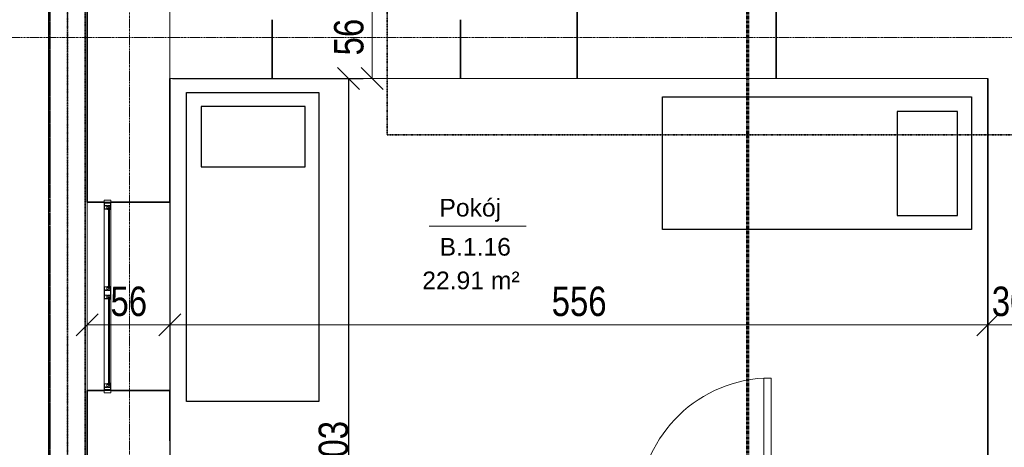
# Model space of a CAD drawing. Header units: millimetres. Extents: x -57350 to 14871, y -25411 to 16830.
# Tile 24 of 66: x -36558 to -29871, y -409 to 2496. Entities that reach past the tile are written whole.
import ezdxf

# ---------------------------------------------------------------- set-up
doc = ezdxf.new("R2010")
doc.units = ezdxf.units.MM
for name, pattern in [('__FK_przerywana', [3.2004, 1.6002, -1.6002]), ('Abgebrochen', [7.14375, 4.7625, -2.38125]), ('Kreska', [6.35, 3.175, -3.175]), ('Linia siatki', [22.225, 12.7, -3.175, 3.175, -3.175])]:
    doc.linetypes.add(name, pattern=pattern)
for name, color, linetype, lineweight in [('A-ANNO-DIMS', 7, 'Continuous', 5), ('A-ANNO-DIMS-100', 7, 'Continuous', 5), ('A-AREA', 7, 'Continuous', 5), ('A-AREA-IDEN', 7, 'Continuous', 5), ('A-DETL-GENF', 7, 'Continuous', 5), ('A-DETL-THIN', 7, 'Continuous', 5), ('A-DOOR', 7, 'Continuous', 5), ('A-FLOR', 7, 'Continuous', 5), ('A-GLAZ', 7, 'Continuous', 5), ('A-WALL', 7, 'Continuous', 5), ('G-ANNO-SYMB', 7, 'Continuous', 5), ('G-IMPT', 7, 'Continuous', 5), ('S-GRID', 7, 'Continuous', 5)]:
    doc.layers.add(name, color=color, linetype=linetype, lineweight=lineweight)
doc.layers.add('A-DETL', color=7, linetype='Continuous', lineweight=5, true_color=0x00a600)
doc.styles.add('Arial_2', font='arial.ttf', dxfattribs={"width": 0.8, "height": 200})
doc.styles.add('Arial_3', font='arial.ttf', dxfattribs={"height": 120})
doc.dimstyles.new('REVIT_standard', dxfattribs={"dimscale": 304.8, "dimtxt": 204.05188, "dimasz": 0.492126, "dimexe": 0.328084, "dimexo": 0.0625, "dimgap": 0, "dimtad": 1, "dimdec": 0, "dimlfac": 0.1, "dimzin": 0, "dimdsep": 46, "dimtxsty": 'Arial_2', "dimblk1": 'OBLIQUE', "dimblk2": 'OBLIQUE', "dimsah": 1, "dimcen": 0.09, "dimazin": 0, "dimtfac": 1, "dimtdec": 4, "dimtix": 1, "dimtmove": 0, "dimatfit": 3, "dimfxl": 0.328084, "dimfxlon": 1, "dimtvp": 1, "dimtolj": 1, "dimtzin": 0, "dimarcsym": 2})

# ---------------------------------------------------------------- blocks, each defined once
blk = doc.blocks.new('Aluprof_MB-45_I_Alu_Window-FIX-4-panel_ENG_R-00495 - 1230 x 1480-1588573-RZUT PIĘTRA I')
at = {"layer": 'A-DETL-GENF'}
for p, q in [((-68.5, -120), (-590, -120)), ((-590, -129), (-68.5, -129)), ((590, -120), (18.5, -120)), ((18.5, -129), (590, -129)), ((-63.7, -165), (-593.3, -165)), ((-590, -135), (-68.5, -135)), ((593.2, -165), (-13.9, -165)), ((18.5, -135), (590, -135))]:
    blk.add_line(p, q, dxfattribs=at)
at = {"layer": 'A-GLAZ', "color": 55, "true_color": 0xafaf3c}
for p, q in [((-655, -120), (-640, -120)), ((-655, -165), (-655, -120)), ((-640, -120), (-640, -165)), ((655, -120), (640, -120)), ((640, -120), (640, -165)), ((655, -165), (655, -120)), ((-640, -165), (-655, -165)), ((640, -165), (655, -165))]:
    blk.add_line(p, q, dxfattribs=at)
at = {"layer": 'G-IMPT'}
for p, q in [((-602.7, -135), (-602.4, -135)), ((-593.2, -138.6), (-595.1, -138.6)), ((-593, -143.4), (-592.9, -141.7)), ((-591.9, -143.6), (-592.8, -143.6)), ((-592.6, -137.7), (-592.7, -138.2)), ((-592.4, -135), (-590.9, -135)), ((-589.9, -136.7), (-591.1, -142.9)), ((-68.6, -136.7), (-67.4, -142.9)), ((-66.1, -135), (-67.6, -135)), ((-66.6, -143.6), (-65.7, -143.6)), ((-65.9, -137.7), (-65.8, -138.2)), ((-65.5, -143.4), (-65.6, -141.7)), ((-65.3, -138.6), (-63.4, -138.6)), ((-55.8, -135), (-56.1, -135)), ((5.8, -135), (6.1, -135)), ((15.3, -138.6), (13.4, -138.6)), ((15.5, -143.4), (15.6, -141.7)), ((16.6, -143.6), (15.7, -143.6)), ((15.9, -137.7), (15.8, -138.2)), ((16.1, -135), (17.6, -135)), ((18.6, -136.7), (17.4, -142.9)), ((589.9, -136.7), (591.1, -142.9)), ((592.4, -135), (590.9, -135)), ((591.9, -143.6), (592.8, -143.6)), ((592.6, -137.7), (592.7, -138.2)), ((593, -143.4), (592.9, -141.7)), ((593.2, -138.6), (595.1, -138.6)), ((602.7, -135), (602.4, -135))]:
    blk.add_line(p, q, dxfattribs=at)
at = {"layer": 'G-IMPT', "flags": 128}
for points in [[(-590, -120.5), (-590.5, -120), (-640, -120), (-640, -123.6), (-638.5, -124), (-638, -124), (-638, -122), (-635, -122), (-635, -131.7), (-634.8, -131.9), (-635, -132.1), (-635, -140), (-638, -140), (-638, -138), (-638.5, -138), (-640, -138.4), (-640, -146.6), (-638.5, -147), (-638, -147), (-638, -145), (-635, -145), (-635, -153.8), (-634.8, -154), (-635, -154.2), (-635, -163), (-638, -163), (-638, -161), (-638.5, -161), (-640, -161.4), (-640, -165), (-611, -165), (-611, -161.4), (-612.5, -161), (-613, -161), (-613, -163), (-616, -163), (-616, -154.2), (-616.2, -154), (-616, -153.8), (-616, -145), (-613, -145), (-613, -147), (-612.5, -147), (-611, -146.6), (-611, -135.9), (-611.2, -135.7), (-612, -135.7), (-612.2, -135.9), (-612.2, -137.2), (-616, -137.2), (-616, -132.1), (-616.2, -131.9), (-616, -131.7), (-616, -126.7), (-612.2, -126.7), (-612.2, -128), (-612, -128.2), (-611.2, -128.2), (-611, -128), (-611, -125.5), (-611.2, -125.3), (-614.5, -125.3), (-614.5, -124), (-616, -124), (-616, -121.6), (-600, -121.6), (-600, -124), (-601.5, -124), (-601.5, -125), (-598, -125), (-597, -124), (-598.5, -124), (-598.5, -121.5), (-591.5, -121.5), (-591.5, -124), (-593, -124), (-592, -125), (-590, -125)], [(-617.6, -138.2), (-617.1, -138.7), (-612.5, -138.7), (-612.5, -143.5), (-617.1, -143.5), (-617.6, -144), (-617.6, -163.4), (-633.4, -163.4), (-633.4, -144), (-633.9, -143.5), (-638.5, -143.5), (-638.5, -141.5), (-633.9, -141.5), (-633.4, -141), (-633.4, -121.6), (-617.6, -121.6)], [(-596.3, -128.9), (-597.9, -128.9), (-598.7, -129), (-600, -129), (-600.3, -128.7), (-600, -125.3), (-599.7, -125), (-590.3, -125), (-590, -125.3), (-589.7, -128.7), (-590, -129), (-591.3, -129), (-592.1, -128.9), (-593.7, -128.9), (-594.4, -129), (-595.6, -129)], [(-62.2, -128.9), (-60.6, -128.9), (-59.8, -129), (-58.5, -129), (-58.2, -128.7), (-58.5, -125.3), (-58.8, -125), (-68.2, -125), (-68.5, -125.3), (-68.8, -128.7), (-68.5, -129), (-67.2, -129), (-66.4, -128.9), (-64.8, -128.9), (-64.1, -129), (-62.9, -129)], [(18, -120), (18.5, -120.5), (18.5, -125), (16.5, -125), (15.5, -124), (17, -124), (17, -121.5), (10, -121.5), (10, -124), (11.5, -124), (10.5, -125), (7, -125), (7, -124), (8.5, -124), (8.5, -121.8), (-7.5, -121.8), (-7.5, -124), (-6, -124), (-6, -125.3), (-2.7, -125.3), (-2.5, -125.5), (-2.5, -128), (-2.7, -128.2), (-3.5, -128.2), (-3.7, -128), (-3.7, -126.7), (-7.6, -126.7), (-7.6, -131.7), (-7.8, -131.9), (-7.6, -132.1), (-7.6, -137.2), (-3.7, -137.2), (-3.7, -135.9), (-3.5, -135.7), (-2.7, -135.7), (-2.5, -135.9), (-2.5, -146.6), (-4, -147), (-4.5, -147), (-4.5, -145), (-7.5, -145), (-7.5, -153.8), (-7.7, -154), (-7.5, -154.2), (-7.5, -163), (-4.5, -163), (-4.5, -161), (-4, -161), (-2.5, -161.4), (-2.5, -165), (-47.5, -165), (-47.5, -161.4), (-46, -161), (-45.5, -161), (-45.5, -163), (-42.5, -163), (-42.5, -154.2), (-42.3, -154), (-42.5, -153.8), (-42.5, -145), (-45.5, -145), (-45.5, -147), (-46, -147), (-47.5, -146.6), (-47.5, -135.9), (-47.3, -135.7), (-46.5, -135.7), (-46.3, -135.9), (-46.3, -137.2), (-42.4, -137.2), (-42.4, -132.1), (-42.2, -131.9), (-42.4, -131.7), (-42.4, -126.7), (-46.3, -126.7), (-46.3, -128), (-46.5, -128.2), (-47.3, -128.2), (-47.5, -128), (-47.5, -125.5), (-47.3, -125.3), (-44, -125.3), (-44, -124), (-42.5, -124), (-42.5, -121.6), (-58.5, -121.6), (-58.5, -124), (-57, -124), (-57, -125), (-60.5, -125), (-61.5, -124), (-60, -124), (-60, -121.5), (-67, -121.5), (-67, -124), (-65.5, -124), (-66.5, -125), (-68.5, -125), (-68.5, -120.5), (-68, -120)], [(-40.7, -121.8), (-9.3, -121.8), (-9.3, -138.5), (-8.8, -139), (-4.3, -139), (-4.3, -143.2), (-8.8, -143.2), (-9.3, -143.7), (-9.3, -163.2), (-40.7, -163.2), (-40.7, -143.7), (-41.2, -143.2), (-45.7, -143.2), (-45.7, -139), (-41.2, -139), (-40.7, -138.5)], [(12.2, -128.9), (10.6, -128.9), (9.8, -129), (8.5, -129), (8.2, -128.7), (8.5, -125.3), (8.8, -125), (18.2, -125), (18.5, -125.3), (18.8, -128.7), (18.5, -129), (17.2, -129), (16.4, -128.9), (14.8, -128.9), (14.1, -129), (12.9, -129)], [(596.3, -128.9), (597.9, -128.9), (598.7, -129), (600, -129), (600.3, -128.7), (600, -125.3), (599.7, -125), (590.3, -125), (590, -125.3), (589.7, -128.7), (590, -129), (591.3, -129), (592.1, -128.9), (593.7, -128.9), (594.4, -129), (595.6, -129)], [(590, -120.5), (590.5, -120), (640, -120), (640, -123.6), (638.5, -124), (638, -124), (638, -122), (635, -122), (635, -131.7), (634.8, -131.9), (635, -132.1), (635, -140), (638, -140), (638, -138), (638.5, -138), (640, -138.4), (640, -146.6), (638.5, -147), (638, -147), (638, -145), (635, -145), (635, -153.8), (634.8, -154), (635, -154.2), (635, -163), (638, -163), (638, -161), (638.5, -161), (640, -161.4), (640, -165), (611, -165), (611, -161.4), (612.5, -161), (613, -161), (613, -163), (616, -163), (616, -154.2), (616.2, -154), (616, -153.8), (616, -145), (613, -145), (613, -147), (612.5, -147), (611, -146.6), (611, -135.9), (611.2, -135.7), (612, -135.7), (612.2, -135.9), (612.2, -137.2), (616, -137.2), (616, -132.1), (616.2, -131.9), (616, -131.7), (616, -126.7), (612.2, -126.7), (612.2, -128), (612, -128.2), (611.2, -128.2), (611, -128), (611, -125.5), (611.2, -125.3), (614.5, -125.3), (614.5, -124), (616, -124), (616, -121.6), (600, -121.6), (600, -124), (601.5, -124), (601.5, -125), (598, -125), (597, -124), (598.5, -124), (598.5, -121.5), (591.5, -121.5), (591.5, -124), (593, -124), (592, -125), (590, -125)], [(617.6, -138.2), (617.1, -138.7), (612.5, -138.7), (612.5, -143.5), (617.1, -143.5), (617.6, -144), (617.6, -163.4), (633.4, -163.4), (633.4, -144), (633.9, -143.5), (638.5, -143.5), (638.5, -141.5), (633.9, -141.5), (633.4, -141), (633.4, -121.6), (617.6, -121.6)], [(-613.2, -160.8), (-613.3, -161.2), (-613.9, -161.4), (-615, -160.7), (-614.7, -159.8), (-609.8, -159.8), (-609.8, -163.1), (-609.3, -163.6), (-595.4, -163.6), (-594.4, -162.6), (-594.4, -148.7), (-594.9, -148.2), (-612.2, -148.2), (-615.1, -148.2), (-615.5, -147.3), (-613.6, -145.5), (-613.2, -145.6), (-613.2, -147.2), (-611, -147.2), (-594.8, -147.2), (-594.3, -146.7), (-594.3, -144.5), (-595.5, -144.5), (-600.6, -142.6), (-601, -142.1), (-600.9, -141.7), (-600.2, -141.5), (-595.3, -143.3), (-594.5, -143.3), (-594.8, -141.5), (-593.5, -141.5), (-593, -142), (-593, -164.7), (-593.3, -165), (-611, -165), (-611, -160.8)], [(-45.3, -160.8), (-45.2, -161.2), (-44.6, -161.4), (-43.5, -160.7), (-43.8, -159.8), (-48.7, -159.8), (-48.7, -163.1), (-49.2, -163.6), (-63.1, -163.6), (-64.1, -162.6), (-64.1, -148.7), (-63.6, -148.2), (-46.3, -148.2), (-43.4, -148.2), (-43, -147.3), (-44.9, -145.5), (-45.3, -145.6), (-45.3, -147.2), (-47.5, -147.2), (-63.7, -147.2), (-64.2, -146.7), (-64.2, -144.5), (-63, -144.5), (-57.9, -142.6), (-57.5, -142.1), (-57.6, -141.7), (-58.3, -141.5), (-63.2, -143.3), (-64, -143.3), (-63.7, -141.5), (-65, -141.5), (-65.5, -142), (-65.5, -164.7), (-65.3, -165), (-47.5, -165), (-47.5, -160.8)], [(-4.7, -160.8), (-4.8, -161.2), (-5.4, -161.4), (-6.5, -160.7), (-6.2, -159.8), (-1.3, -159.8), (-1.3, -163.1), (-0.8, -163.6), (13.1, -163.6), (14.1, -162.6), (14.1, -148.7), (13.6, -148.2), (-3.7, -148.2), (-6.6, -148.2), (-7, -147.3), (-5.1, -145.5), (-4.7, -145.6), (-4.7, -147.2), (-2.5, -147.2), (13.7, -147.2), (14.2, -146.7), (14.2, -144.5), (13, -144.5), (7.9, -142.6), (7.5, -142.1), (7.6, -141.7), (8.3, -141.5), (13.2, -143.3), (14, -143.3), (13.7, -141.5), (15, -141.5), (15.5, -142), (15.5, -164.7), (15.2, -165), (-2.5, -165), (-2.5, -160.8)], [(613.2, -160.8), (613.3, -161.2), (613.9, -161.4), (615, -160.7), (614.7, -159.8), (609.8, -159.8), (609.8, -163.1), (609.3, -163.6), (595.4, -163.6), (594.4, -162.6), (594.4, -148.7), (594.9, -148.2), (612.2, -148.2), (615.1, -148.2), (615.5, -147.3), (613.6, -145.5), (613.2, -145.6), (613.2, -147.2), (611, -147.2), (594.8, -147.2), (594.3, -146.7), (594.3, -144.5), (595.5, -144.5), (600.6, -142.6), (601, -142.1), (600.9, -141.7), (600.2, -141.5), (595.3, -143.3), (594.5, -143.3), (594.8, -141.5), (593.5, -141.5), (593, -142), (593, -164.7), (593.2, -165), (611, -165), (611, -160.8)]]:
    blk.add_lwpolyline(points, close=True, dxfattribs=at)
for points in [[(-544, -129), (-604, -129), (-604, -135), (-544, -135)], [(-597, -125), (-597, -124), (-597.5, -124), (-597.5, -123.5), (-597.3, -123.1), (-596.5, -122), (-593.5, -122), (-592.7, -123.1), (-592.5, -123.5), (-592.5, -124), (-593, -124), (-593, -125)], [(-114.5, -129), (-54.5, -129), (-54.5, -135), (-114.5, -135)], [(-61.5, -125), (-61.5, -124), (-61, -124), (-61, -123.5), (-61.2, -123.1), (-62, -122), (-65, -122), (-65.8, -123.1), (-66, -123.5), (-66, -124), (-65.5, -124), (-65.5, -125)], [(64.5, -129), (4.5, -129), (4.5, -135), (64.5, -135)], [(11.5, -125), (11.5, -124), (11, -124), (11, -123.5), (11.2, -123.1), (12, -122), (15, -122), (15.8, -123.1), (16, -123.5), (16, -124), (15.5, -124), (15.5, -125)], [(544, -129), (604, -129), (604, -135), (544, -135)], [(597, -125), (597, -124), (597.5, -124), (597.5, -123.5), (597.3, -123.1), (596.5, -122), (593.5, -122), (592.7, -123.1), (592.5, -123.5), (592.5, -124), (593, -124), (593, -125)], [(-593.1, -141.5), (-595.2, -141.5), (-595.4, -142.3)], [(-65.4, -141.5), (-63.3, -141.5), (-63.1, -142.3)], [(15.4, -141.5), (13.3, -141.5), (13.1, -142.3)], [(593.1, -141.5), (595.2, -141.5), (595.4, -142.3)]]:
    blk.add_lwpolyline(points, dxfattribs=at)
at = {"layer": 'G-IMPT'}
for centre in [(-595, -123.7), (-63.5, -123.7), (13.5, -123.7), (595, -123.7)]:
    blk.add_circle(centre, 1, dxfattribs=at)
for centre, radius, start, end in [((-602.8, -135.8), 0.82, 88.33093, 254.19358), ((-606.2, -147), 10.9, 24.19058, 72.93094), ((-603, -142.1), 7.1, 38.40868, 84.72539), ((-597, -137.3), 0.57, 216.65409, 311.4905), ((-592.3, -139.8), 4.82, 91.8339, 154.52196), ((-595.9, -142.2), 0.5, 224.78238, 345), ((-592.3, -139), 3.53, 72.08194, 164.27363), ((-595.1, -138), 0.606, 180.93869, 274.75771), ((-593.4, -138), 0.711, 284.27239, 341.44843), ((-593.1, -141.7), 0.2, 355, 90), ((-592.8, -143.4), 0.2, 175, 270), ((-591.2, -138), 1.38, 95.87146, 168.09123), ((-591.9, -142.8), 0.8, 270, 355.72082), ((-591.4, -136.1), 0.492, 278.45107, 68.44385), ((-591, -136.2), 1.19, 335.9195, 86.10212), ((-67.5, -136.2), 1.19, 93.89788, 204.0805), ((-67.1, -136.1), 0.492, 111.55615, 261.54893), ((-66.6, -142.8), 0.8, 184.27918, 270), ((-66.2, -139), 3.53, 15.72637, 107.91806), ((-67.3, -138), 1.38, 11.90877, 84.12854), ((-66.2, -139.8), 4.82, 25.47804, 88.1661), ((-65.1, -138), 0.711, 198.55157, 255.72761), ((-65.7, -143.4), 0.2, 270, 5), ((-65.4, -141.7), 0.2, 90, 185), ((-63.4, -138), 0.606, 265.24229, 359.06131), ((-62.6, -142.2), 0.5, 195, 315.21762), ((-52.3, -147), 10.9, 107.06906, 155.80942), ((-61.5, -137.3), 0.57, 228.5095, 323.34591), ((-55.5, -142.1), 7.1, 95.27461, 141.59132), ((-55.7, -135.8), 0.82, 285.80642, 91.66907), ((5.7, -135.8), 0.82, 88.33093, 254.19358), ((2.3, -147), 10.9, 24.19058, 72.93094), ((5.5, -142.1), 7.1, 38.40868, 84.72539), ((11.5, -137.3), 0.57, 216.65409, 311.4905), ((16.2, -139.8), 4.82, 91.8339, 154.52196), ((12.6, -142.2), 0.5, 224.78238, 345), ((16.2, -139), 3.53, 72.08194, 164.27363), ((13.4, -138), 0.606, 180.93869, 274.75771), ((15.1, -138), 0.711, 284.27239, 341.44843), ((15.4, -141.7), 0.2, 355, 90), ((15.7, -143.4), 0.2, 175, 270), ((17.3, -138), 1.38, 95.87146, 168.09123), ((16.6, -142.8), 0.8, 270, 355.72082), ((17.1, -136.1), 0.492, 278.45107, 68.44385), ((17.5, -136.2), 1.19, 335.9195, 86.10212), ((591, -136.2), 1.19, 93.89788, 204.0805), ((591.4, -136.1), 0.492, 111.55615, 261.54893), ((591.9, -142.8), 0.8, 184.27918, 270), ((592.3, -139), 3.53, 15.72637, 107.91806), ((591.2, -138), 1.38, 11.90877, 84.12854), ((592.3, -139.8), 4.82, 25.47804, 88.1661), ((593.4, -138), 0.711, 198.55157, 255.72761), ((592.8, -143.4), 0.2, 270, 5), ((593.1, -141.7), 0.2, 90, 185), ((595.1, -138), 0.606, 265.24229, 359.06131), ((595.9, -142.2), 0.5, 195, 315.21762), ((606.2, -147), 10.9, 107.06906, 155.80942), ((597, -137.3), 0.57, 228.5095, 323.34591), ((603, -142.1), 7.1, 95.27461, 141.59132), ((602.8, -135.8), 0.82, 285.80642, 91.66907)]:
    blk.add_arc(centre, radius, start, end, dxfattribs=at)
blk = doc.blocks.new('DIMBLOCK13-RZUT PIĘTRA I')
at = {"layer": 'A-ANNO-DIMS-100', "color": 250, "true_color": 0x303030, "transparency": 16777216}
for p, q in [((-34164, 2655.6), (-34239, 2730.6)), ((-34164, 2655.6), (-34264, 2655.6)), ((-34164, 2095.6), (-34164, 2655.6)), ((-34164, 2655.6), (-34089, 2580.6)), ((-34164, 2655.6), (-34064, 2655.6)), ((-34164, 2095.6), (-34239, 2170.6)), ((-34164, 2095.6), (-34264, 2095.6)), ((-34164, 2095.6), (-34089, 2020.6)), ((-34164, 2095.6), (-34064, 2095.6))]:
    blk.add_line(p, q, dxfattribs=at)
at = {"layer": 'A-ANNO-DIMS-100', "color": 0, "transparency": 16777216, "insert": (-34423.6, 2253.2), "char_height": 200, "width": 293.835, "attachment_point": 1, "rotation": 90, "line_spacing_factor": 0.941778, "style": 'Arial_2'}
blk.add_mtext('56', dxfattribs=at)
blk = doc.blocks.new('_Oblique')
at = {"color": 0, "linetype": 'ByBlock', "lineweight": -2}
blk.add_line((-0.5, -0.5), (0.5, 0.5), dxfattribs=at)
blk = doc.blocks.new('DIMBLOCK14-RZUT PIĘTRA I')
at = {"layer": 'A-ANNO-DIMS-100', "color": 250, "true_color": 0x303030, "transparency": 16777216}
for p, q in [((-36099.4, 422.9), (-36099.4, 522.9)), ((-36099.4, 422.9), (-36024.4, 497.9)), ((-35539.4, 422.9), (-35539.4, 522.9)), ((-35539.4, 422.9), (-35464.4, 497.9)), ((-36099.4, 422.9), (-36174.4, 347.9)), ((-36099.4, 422.9), (-35539.4, 422.9)), ((-36099.4, 422.9), (-36099.4, 322.9)), ((-35539.4, 422.9), (-35614.4, 347.9)), ((-35539.4, 422.9), (-35539.4, 322.9))]:
    blk.add_line(p, q, dxfattribs=at)
at = {"layer": 'A-ANNO-DIMS-100', "color": 0, "transparency": 16777216, "insert": (-35941.8, 682.5), "char_height": 200, "width": 293.835, "attachment_point": 1, "line_spacing_factor": 0.941778, "style": 'Arial_2'}
blk.add_mtext('56', dxfattribs=at)
blk = doc.blocks.new('DIMBLOCK15-RZUT PIĘTRA I')
at = {"layer": 'A-ANNO-DIMS-100', "color": 250, "true_color": 0x303030, "transparency": 16777216}
for p, q in [((-35539.4, 422.9), (-35539.4, 522.9)), ((-35539.4, 422.9), (-35464.4, 497.9)), ((-29983.4, 422.9), (-29983.4, 522.9)), ((-29983.4, 422.9), (-29908.4, 497.9)), ((-35539.4, 422.9), (-35614.4, 347.9)), ((-35539.4, 422.9), (-29983.4, 422.9)), ((-35539.4, 422.9), (-35539.4, 322.9)), ((-29983.4, 422.9), (-30058.4, 347.9)), ((-29983.4, 422.9), (-29983.4, 322.9))]:
    blk.add_line(p, q, dxfattribs=at)
at = {"layer": 'A-ANNO-DIMS-100', "color": 0, "transparency": 16777216, "insert": (-32945.1, 682.5), "char_height": 200, "width": 440.752, "attachment_point": 1, "line_spacing_factor": 0.941778, "style": 'Arial_2'}
blk.add_mtext('556', dxfattribs=at)
blk = doc.blocks.new('DIMBLOCK16-RZUT PIĘTRA I')
at = {"layer": 'A-ANNO-DIMS-100', "color": 250, "true_color": 0x303030, "transparency": 16777216}
for p, q in [((-29983.4, 422.9), (-29983.4, 522.9)), ((-29983.4, 422.9), (-29908.4, 497.9)), ((-29683.4, 422.9), (-29683.4, 522.9)), ((-29683.4, 422.9), (-29608.4, 497.9)), ((-29983.4, 422.9), (-30058.4, 347.9)), ((-29983.4, 422.9), (-29683.4, 422.9)), ((-29983.4, 422.9), (-29983.4, 322.9)), ((-29683.4, 422.9), (-29758.4, 347.9)), ((-29683.4, 422.9), (-29683.4, 322.9))]:
    blk.add_line(p, q, dxfattribs=at)
at = {"layer": 'A-ANNO-DIMS-100', "color": 0, "transparency": 16777216, "insert": (-29955.8, 682.5), "char_height": 200, "width": 293.835, "attachment_point": 1, "line_spacing_factor": 0.941778, "style": 'Arial_2'}
blk.add_mtext('30', dxfattribs=at)
blk = doc.blocks.new('AN_pomieszczenia - Room Tag With Area-359654-RZUT PIĘTRA I')
at = {"layer": 'A-AREA-IDEN'}
for p in [(-3.295, 0), (3.295, 0)]:
    blk.add_line(p, (0, 0), dxfattribs=at)
blk = doc.blocks.new('M_Jednoskrzydłowe płytowe - 90-1529472-RZUT PIĘTRA I')
at = {"layer": 'A-DOOR', "lineweight": 18}
for p, q in [((399, 45), (399, 945.2)), ((450, 945.2), (399, 945.2)), ((450, 45), (450, 945.2)), ((450, 45), (399, 45))]:
    blk.add_line(p, q, dxfattribs=at)
at = {"layer": 'A-DOOR'}
blk.add_arc((450, 45), 901.7, 93.2424, 180, dxfattribs=at)
blk = doc.blocks.new('*D448')
at = {"layer": 'A-ANNO-DIMS', "color": 0, "lineweight": -2, "transparency": 16777216}
for p, q in [((-35520.4, 2095.6), (-34224.5, 2095.6)), ((-34324.5, 2095.6), (-34324.5, -2929.4)), ((-35520.4, -2929.4), (-34224.5, -2929.4))]:
    blk.add_line(p, q, dxfattribs=at)
at = {"layer": 'Defpoints', "color": 0, "transparency": 16777216}
for p in [(-35539.4, 2095.6), (-35539.4, -2929.4), (-34324.5, -2929.4)]:
    blk.add_point(p, dxfattribs=at)
at = {"layer": 'A-ANNO-DIMS', "color": 0, "lineweight": -2, "transparency": 16777216, "xscale": 150, "yscale": 150, "zscale": 150}
for p, rotation in [((-34324.5, 2095.6), 90), ((-34324.5, -2929.4), 270)]:
    blk.add_blockref('_Oblique', p, dxfattribs=dict(at, rotation=rotation))
at = {"layer": 'A-ANNO-DIMS', "color": 0, "transparency": 16777216, "insert": (-34426.7, -416.9), "char_height": 200, "attachment_point": 5, "rotation": 90, "style": 'Arial_2'}
blk.add_mtext('\\A1;503', dxfattribs=at)

msp = doc.modelspace()

# ---------------------------------------------------------------- linework, layer by layer
for p, q in [((-35539.41602, 2095.59255), (-35539.41602, -2929.40745)), ((-29983.41602, 2095.59255), (-29983.41602, -1639.40745)), ((-35426.05383, -98.97695), (-35426.05383, 2001.02305)), ((-35426.05383, 2001.02305), (-34526.05383, 2001.02305)), ((-34526.05383, 2001.02305), (-34526.05383, -98.97695)), ((-32193.55173, 1071.02053), (-32193.55173, 1971.02053)), ((-32193.55173, 1971.02053), (-30093.55173, 1971.02053)), ((-30093.55173, 1971.02053), (-30093.55173, 1071.02053)), ((-30093.55173, 1071.02053), (-32193.55173, 1071.02053)), ((-34526.05383, -98.97695), (-35426.05383, -98.97695))]:
    msp.add_line(p, q)
for points in [[(-34620.41363, 1906.64856), (-35326.46372, 1906.64856), (-35326.46372, 1497.05667), (-34620.41363, 1497.05667)], [(-30187.92622, 1165.38033), (-30187.92622, 1871.43041), (-30597.51811, 1871.43041), (-30597.51811, 1165.38033)]]:
    msp.add_lwpolyline(points, close=True)
at = {"layer": 'A-AREA', "color": 253, "true_color": 0xaaaaaa}
msp.add_line((-36362.88101, 2655.59255), (-36362.88101, -13844.40745), dxfattribs=at)
at = {"layer": 'A-DETL', "color": 1, "linetype": 'Abgebrochen', "lineweight": 35, "true_color": 0xff0000}
msp.add_line((-36353.41602, -20656.40745), (-36353.41602, 9667.59255), dxfattribs=at)
at = {"layer": 'A-DETL', "color": 5, "linetype": '__FK_przerywana', "lineweight": 35, "true_color": 0x0000ff}
for p, q in [((-34062.97387, 1712.83967), (-34062.97387, 6255.59255)), ((-27183.41602, 1712.83967), (-34062.97387, 1712.83967))]:
    msp.add_line(p, q, dxfattribs=at)
at = {"layer": 'A-DETL', "color": 6, "linetype": '__FK_przerywana', "lineweight": 35, "true_color": 0xff00ff}
msp.add_line((-36113.41602, 4055.59255), (-36113.41602, -14044.40745), dxfattribs=at)
at = {"layer": 'A-DETL', "color": 4, "linetype": '__FK_przerywana', "lineweight": 35, "true_color": 0x00ffff}
msp.add_line((-36233.41602, 3155.59255), (-36233.41602, -14104.40745), dxfattribs=at)
at = {"layer": 'A-DETL-THIN'}
for p, q in [((-35539.41602, 2095.59255), (-34843.41602, 2095.59255)), ((-33563.41602, 2095.59255), (-32771.41602, 2095.59255)), ((-31419.41602, 2095.59255), (-29983.41602, 2095.59255))]:
    msp.add_line(p, q, dxfattribs=at)
at = {"layer": 'A-FLOR', "color": 253, "true_color": 0xaaaaaa}
for p, q in [((-36363.41602, 9705.59255), (-36363.41602, -20694.40745)), ((-35539.41602, -13784.40745), (-35539.41602, 2655.59255))]:
    msp.add_line(p, q, dxfattribs=at)
at = {"layer": 'A-FLOR'}
msp.add_line((-31419.41602, 2095.59255), (-32771.41602, 2095.59255), dxfattribs=at)
at = {"layer": 'A-WALL', "color": 253, "true_color": 0xaaaaaa}
for p, q in [((-36353.41602, 2655.59255), (-36353.41602, 1285.59255)), ((-36113.41602, -13844.40745), (-36113.41602, 2655.59255)), ((-36099.41602, 1255.59255), (-36099.41602, -12444.40745)), ((-36353.41602, 1085.59255), (-36353.41602, -1124.40745))]:
    msp.add_line(p, q, dxfattribs=at)
at = {"layer": 'A-WALL', "lineweight": 35}
for p, q in [((-36099.41602, 2655.59255), (-36099.41602, 1255.59255)), ((-32771.41602, 2095.59255), (-32771.41602, 2655.59255)), ((-31419.41602, 2655.59255), (-31419.41602, 2095.59255)), ((-34843.41602, 2095.59255), (-34843.41602, 2495.54294)), ((-33563.41602, 2495.54294), (-33563.41602, 2095.59255)), ((-35539.41602, 1255.59255), (-35539.41602, 2095.59255)), ((-29983.41602, 2095.59255), (-29983.41602, -1664.40745)), ((-36099.41602, 1255.59255), (-35984.46563, 1255.59255)), ((-35939.36641, 1255.59255), (-35539.41602, 1255.59255)), ((-35984.46563, -24.40745), (-36099.41602, -24.40745)), ((-36099.41602, -24.40745), (-36099.41602, -1224.40745)), ((-35539.41602, -24.40745), (-35939.36641, -24.40745)), ((-35539.41602, -364.40745), (-35539.41602, -24.40745))]:
    msp.add_line(p, q, dxfattribs=at)
at = {"layer": 'A-WALL'}
msp.add_line((-33563.41602, 2095.59255), (-34843.41602, 2095.59255), dxfattribs=at)
at = {"layer": 'G-ANNO-SYMB', "linetype": 'Kreska', "lineweight": 70}
msp.add_line((-31613.01642, -24302.92169), (-31613.01642, 15819.38791), dxfattribs=at)
at = {"layer": 'S-GRID', "linetype": 'Linia siatki'}
for p, q in [((-36233.41602, 15853.26345), (-36233.41602, -23865.32553)), ((-35813.41602, 10521.57226), (-35813.41602, -21375.48764)), ((-55866.74056, 2375.59255), (1287.74041, 2375.59255))]:
    msp.add_line(p, q, dxfattribs=at)

# ---------------------------------------------------------------- block references
at = {"layer": 'A-AREA-IDEN', "xscale": 99.99999999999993, "yscale": 99.99999999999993, "zscale": 99.99999999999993}
msp.add_blockref('AN_pomieszczenia - Room Tag With Area-359654-RZUT PIĘTRA I', (-33448.50541, 1093.1975), dxfattribs=at)
at = {"layer": 'A-DOOR'}
msp.add_blockref('M_Jednoskrzydłowe płytowe - 90-1529472-RZUT PIĘTRA I', (-31903.80447, -884.40745), dxfattribs=at)
at = {"layer": 'A-GLAZ', "color": 55, "true_color": 0xafaf3c, "rotation": 269.9999999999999}
msp.add_blockref('Aluprof_MB-45_I_Alu_Window-FIX-4-panel_ENG_R-00495 - 1230 x 1480-1588573-RZUT PIĘTRA I', (-35819.41602, 615.59255), dxfattribs=at)

# ---------------------------------------------------------------- texts
at = {"layer": 'A-AREA-IDEN', "char_height": 120, "attachment_point": 1, "style": 'Arial_3'}
for s, insert, width in [('Pokój', (-33707.74983, 1278.56377), 537.130625), ('B.1.16', (-33706.6696, 1012.77872), 633.333125), ('22.91 m²', (-33824.12483, 784.46409), 857.805625)]:
    msp.add_mtext(s, dxfattribs=dict(at, insert=insert, width=width))

# ---------------------------------------------------------------- dimensions: what is measured, and where the dimension line sits
at = {"layer": 'A-ANNO-DIMS', "color": 250, "true_color": 0x303030}
dim = msp.add_linear_dim(base=(-34163.99777, 2655.59255), p1=(-34263.99777, 2095.59255), p2=(-34263.99777, 2655.59255), angle=90, dimstyle='REVIT_standard', override={"dimpost": '<>', "dimfxl": 560}, dxfattribs=at)
dim.commit()
dim.dimension.update_dxf_attribs({"geometry": 'DIMBLOCK13-RZUT PIĘTRA I', "text_midpoint": (-34266.11236, 2375.59255)})
dim = msp.add_aligned_dim(p1=(-35539.4160230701, 2095.5925479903), p2=(-35539.4160230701, -2929.4074520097), distance=1214.9482121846, dimstyle='REVIT_standard', override={"dimpost": '<>', "dimfxl": 4166}, dxfattribs=at)
dim.commit()
dim.dimension.update_dxf_attribs({"geometry": '*D448', "text_midpoint": (-34426.6506212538, -416.9074520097)})
for base, p1, p2, override, picture, middle in [((-35539.41602, 422.8641), (-36099.41602, 522.8641), (-35539.41602, 522.8641), {"dimpost": '<>', "dimfxl": 560}, 'DIMBLOCK14-RZUT PIĘTRA I', (-35819.41602, 524.9787)), ((-29983.41602, 422.8641), (-35539.41602, 522.8641), (-29983.41602, 522.8641), {"dimpost": '<>', "dimfxl": 5556}, 'DIMBLOCK15-RZUT PIĘTRA I', (-32761.41602, 524.9787)), ((-29683.41602, 422.8641), (-29983.41602, 522.8641), (-29683.41602, 522.8641), {"dimpost": '<>', "dimfxl": 300}, 'DIMBLOCK16-RZUT PIĘTRA I', (-29833.41602, 525.04691))]:
    dim = msp.add_linear_dim(base=base, p1=p1, p2=p2, dimstyle='REVIT_standard', override=override, dxfattribs=at)
    dim.commit()
    dim.dimension.update_dxf_attribs({"geometry": picture, "text_midpoint": middle})

doc.saveas('drawing.dxf')
